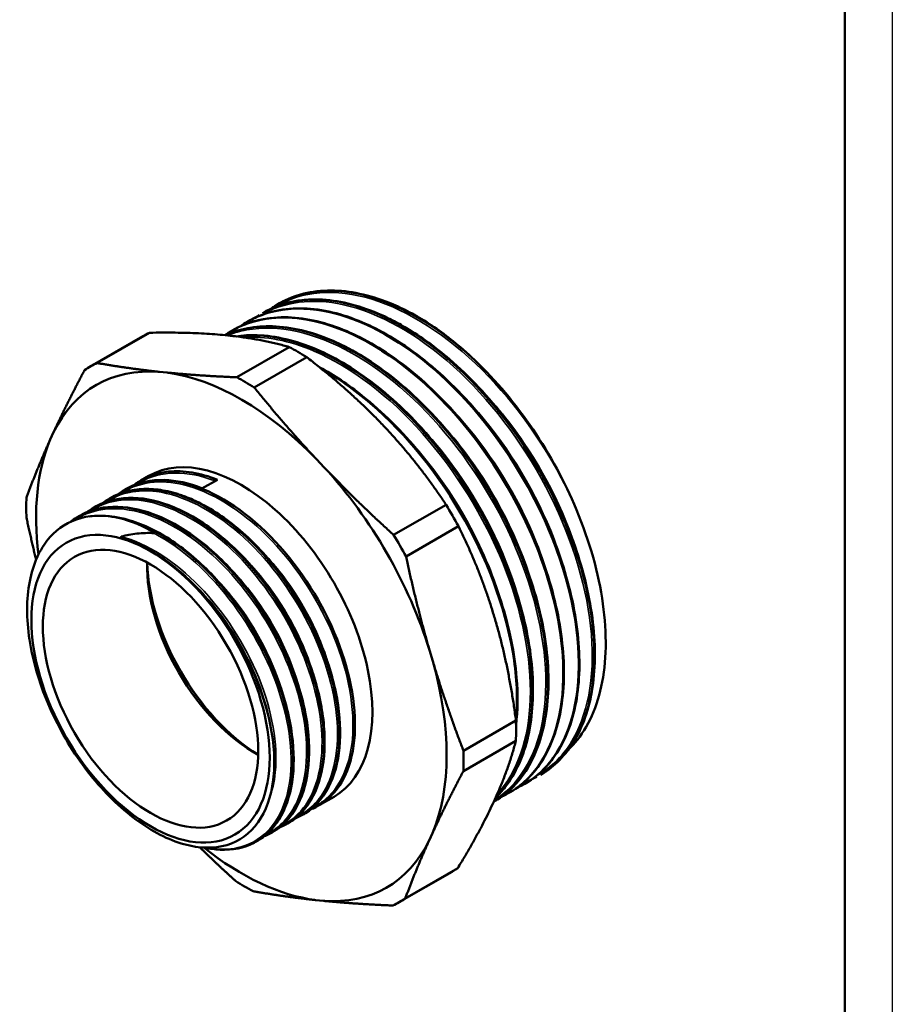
# Model space of a CAD drawing. Header units: millimetres. Extents: x 0 to 698, y -69 to 297.
# Tile 17 of 19: x 118 to 210, y 90 to 193. Entities that reach past the tile are written whole.
import ezdxf

# ---------------------------------------------------------------- set-up
doc = ezdxf.new("R2010")
doc.units = ezdxf.units.MM
for name, color, linetype, lineweight in [('Видимые тонкие (ГОСТ)', 7, 'Continuous', 35), ('Видимый контур (ГОСТ)', 7, 'Continuous', 50), ('Кромка (ГОСТ)', 7, 'Continuous', 50)]:
    doc.layers.add(name, color=color, linetype=linetype, lineweight=lineweight)

# ---------------------------------------------------------------- blocks, each defined once
blk = doc.blocks.new('Рамки ГОСТ_ граница 297x210')
at = {"layer": 'Кромка (ГОСТ)', "lineweight": 25}
blk.add_line((210, 297), (210, 0), dxfattribs=at)
at = {"layer": 'Кромка (ГОСТ)'}
blk.add_line((205, 5), (205, 292), dxfattribs=at)

msp = doc.modelspace()

# ---------------------------------------------------------------- linework, layer by layer
at = {"layer": 'Видимые тонкие (ГОСТ)'}
for points, knots in [([(176.555, 142.556), (174.348, 147.481), (171.185, 152.207), (167.568, 155.967), (163.951, 159.726), (159.894, 162.506), (156.042, 163.854), (152.19, 165.202), (148.557, 165.115), (145.719, 163.6), (145.565, 163.518), (145.413, 163.431), (145.263, 163.341)], [8.4453227, 8.4453227, 8.4453227, 8.4453227, 9.0272101, 9.0272101, 9.0272101, 9.6089447, 9.6089447, 9.6089447, 10.1905292, 10.1905292, 10.1905292, 10.222163, 10.222163, 10.222163, 10.222163]), ([(172.611, 114.001), (174.207, 114.868), (175.537, 116.203), (176.513, 117.949), (178.177, 120.924), (178.807, 125.079), (178.293, 129.743), (177.779, 134.406), (176.124, 139.56), (173.585, 144.374), (171.046, 149.187), (167.633, 153.642), (163.885, 157.02), (160.138, 160.398), (156.069, 162.686), (152.323, 163.514), (149.052, 164.238), (146.037, 163.845), (143.638, 162.401)], [13.3364109, 13.3364109, 13.3364109, 13.3364109, 13.6770238, 13.6770238, 13.6770238, 14.2576277, 14.2576277, 14.2576277, 14.8381017, 14.8381017, 14.8381017, 15.4184481, 15.4184481, 15.4184481, 15.9986695, 15.9986695, 15.9986695, 16.5053483, 16.5053483, 16.5053483, 16.5053483]), ([(168.206, 111.451), (168.305, 111.512), (168.404, 111.576), (168.501, 111.642), (171.062, 113.376), (172.776, 116.491), (173.36, 120.484), (173.944, 124.476), (173.397, 129.33), (171.798, 134.267), (170.199, 139.203), (167.556, 144.203), (164.281, 148.464), (161.007, 152.724), (157.114, 156.23), (153.215, 158.419), (149.317, 160.606), (145.428, 161.469), (142.159, 160.865), (141.462, 160.736), (140.794, 160.541), (140.159, 160.282)], [32.2199605, 32.2199605, 32.2199605, 32.2199605, 32.2418989, 32.2418989, 32.2418989, 32.8213777, 32.8213777, 32.8213777, 33.4006453, 33.4006453, 33.4006453, 33.9797116, 33.9797116, 33.9797116, 34.5585864, 34.5585864, 34.5585864, 35.1372793, 35.1372793, 35.1372793, 35.2606727, 35.2606727, 35.2606727, 35.2606727]), ([(168.495, 112.097), (170.599, 114.367), (171.817, 117.859), (171.952, 122.045), (172.091, 126.348), (171.086, 131.369), (169.089, 136.301), (167.093, 141.229), (164.114, 146.05), (160.619, 149.99), (157.127, 153.928), (153.131, 156.972), (149.261, 158.633), (146.647, 159.754), (144.097, 160.241), (141.791, 160.08)], [38.6573734, 38.6573734, 38.6573734, 38.6573734, 39.2208192, 39.2208192, 39.2208192, 39.7999911, 39.7999911, 39.7999911, 40.3787792, 40.3787792, 40.3787792, 40.9572222, 40.9572222, 40.9572222, 41.3479794, 41.3479794, 41.3479794, 41.3479794]), ([(177.432, 135.627), (176.243, 140.161), (174.077, 144.872), (171.253, 149.035), (169.644, 151.406), (167.826, 153.595), (165.894, 155.499)], [8.1788721, 8.1788721, 8.1788721, 8.1788721, 8.74516506, 8.74516506, 8.74516506, 9.06772597, 9.06772597, 9.06772597, 9.06772597]), ([(175.823, 134.61), (175.457, 136.023), (174.999, 137.454), (174.452, 138.881), (172.63, 143.634), (169.827, 148.327), (166.497, 152.184), (165.793, 152.999), (165.067, 153.775), (164.323, 154.509)], [14.45872635, 14.45872635, 14.45872635, 14.45872635, 14.63540619, 14.63540619, 14.63540619, 15.22366169, 15.22366169, 15.22366169, 15.34792858, 15.34792858, 15.34792858, 15.34792858]), ([(174.196, 133.67), (173.451, 136.531), (172.329, 139.466), (170.882, 142.29), (168.732, 146.488), (165.874, 150.425), (162.696, 153.574)], [20.74189714, 20.74189714, 20.74189714, 20.74189714, 21.09952935, 21.09952935, 21.09952935, 21.63117329, 21.63117329, 21.63117329, 21.63117329]), ([(172.574, 132.73), (171.408, 137.214), (169.285, 141.877), (166.511, 146.014), (164.883, 148.442), (163.034, 150.684), (161.066, 152.631)], [27.02507163, 27.02507163, 27.02507163, 27.02507163, 27.58547963, 27.58547963, 27.58547963, 27.91442265, 27.91442265, 27.91442265, 27.91442265]), ([(170.93, 131.847), (170.604, 133.102), (170.204, 134.371), (169.734, 135.638), (167.973, 140.382), (165.228, 145.092), (161.938, 148.992), (161.118, 149.964), (160.265, 150.885), (159.388, 151.747)], [33.3105353, 33.3105353, 33.3105353, 33.3105353, 33.46738857, 33.46738857, 33.46738857, 34.05427889, 34.05427889, 34.05427889, 34.20057396, 34.20057396, 34.20057396, 34.20057396]), ([(169.302, 130.907), (168.58, 133.667), (167.507, 136.493), (166.131, 139.222), (163.954, 143.537), (161.026, 147.591), (157.762, 150.811)], [39.59372061, 39.59372061, 39.59372061, 39.59372061, 39.93849639, 39.93849639, 39.93849639, 40.48375927, 40.48375927, 40.48375927, 40.48375927]), ([(130.635, 144.665), (130.74, 144.734), (130.847, 144.801), (130.956, 144.864), (133.081, 146.099), (135.89, 146.139), (138.846, 144.984)], [33.73752999, 33.73752999, 33.73752999, 33.73752999, 33.77040316, 33.77040316, 33.77040316, 34.41294341, 34.41294341, 34.41294341, 34.41294341]), ([(129.01, 143.725), (130.781, 144.883), (133.066, 145.187), (135.548, 144.579), (138.404, 143.878), (141.505, 141.971), (144.268, 139.228), (147.03, 136.487), (149.439, 132.926), (151.049, 129.23), (152.675, 125.496), (153.475, 121.645), (153.303, 118.432), (153.133, 115.237), (152.004, 112.691), (150.144, 111.289), (149.825, 111.049), (149.485, 110.842), (149.126, 110.67)], [27.4543447, 27.4543447, 27.4543447, 27.4543447, 28.0072577, 28.0072577, 28.0072577, 28.6438152, 28.6438152, 28.6438152, 29.2798885, 29.2798885, 29.2798885, 29.9225185, 29.9225185, 29.9225185, 30.5615725, 30.5615725, 30.5615725, 30.6712507, 30.6712507, 30.6712507, 30.6712507]), ([(127.385, 142.783), (128.856, 143.744), (130.675, 144.127), (132.673, 143.873), (135.445, 143.521), (138.547, 141.944), (141.397, 139.45), (144.246, 136.957), (146.828, 133.561), (148.661, 129.916), (150.493, 126.272), (151.567, 122.399), (151.688, 119.042), (151.81, 115.686), (150.979, 112.863), (149.365, 111.118), (148.825, 110.534), (148.197, 110.071), (147.5, 109.735)], [21.1711594, 21.1711594, 21.1711594, 21.1711594, 21.6300619, 21.6300619, 21.6300619, 22.2666049, 22.2666049, 22.2666049, 22.9029, 22.9029, 22.9029, 23.5389603, 23.5389603, 23.5389603, 24.1747986, 24.1747986, 24.1747986, 24.3877899, 24.3877899, 24.3877899, 24.3877899]), ([(125.76, 141.841), (126.913, 142.598), (128.279, 143.002), (129.782, 143.012), (132.453, 143.03), (135.545, 141.803), (138.472, 139.573), (141.398, 137.345), (144.143, 134.129), (146.19, 130.549), (148.236, 126.972), (149.573, 123.052), (149.956, 119.549), (150.338, 116.049), (149.765, 112.984), (148.357, 110.951), (147.696, 109.997), (146.853, 109.272), (145.873, 108.798)], [14.8879741, 14.8879741, 14.8879741, 14.8879741, 15.2481184, 15.2481184, 15.2481184, 15.8878633, 15.8878633, 15.8878633, 16.5272278, 16.5272278, 16.5272278, 17.1662254, 17.1662254, 17.1662254, 17.8048696, 17.8048696, 17.8048696, 18.1046046, 18.1046046, 18.1046046, 18.1046046]), ([(124.085, 140.87), (124.894, 141.415), (125.811, 141.784), (126.811, 141.956), (129.311, 142.388), (132.319, 141.593), (135.272, 139.729), (138.225, 137.867), (141.106, 134.946), (143.377, 131.532), (145.648, 128.118), (147.296, 124.229), (148.019, 120.612), (148.741, 116.997), (148.533, 113.674), (147.447, 111.283), (146.726, 109.697), (145.621, 108.528), (144.245, 107.856)], [8.5996356, 8.5996356, 8.5996356, 8.5996356, 8.8543838, 8.8543838, 8.8543838, 9.4909238, 9.4909238, 9.4909238, 10.1273383, 10.1273383, 10.1273383, 10.7636306, 10.7636306, 10.7636306, 11.3998039, 11.3998039, 11.3998039, 11.8216448, 11.8216448, 11.8216448, 11.8216448]), ([(128.967, 139.136), (131.679, 138.423), (134.613, 136.549), (137.195, 133.892), (139.778, 131.236), (141.994, 127.814), (143.415, 124.313), (144.836, 120.813), (145.454, 117.255), (145.157, 114.353), (145.054, 113.339), (144.839, 112.408), (144.523, 111.578)], [2.889985, 2.889985, 2.889985, 2.889985, 3.540654, 3.540654, 3.540654, 4.1911606, 4.1911606, 4.1911606, 4.8415084, 4.8415084, 4.8415084, 5.0686243, 5.0686243, 5.0686243, 5.0686243]), ([(132.414, 139.506), (135.378, 137.933), (138.356, 135.245), (140.787, 131.965), (143.218, 128.685), (145.089, 124.831), (146.052, 121.146), (147.016, 117.463), (147.067, 113.969), (146.207, 111.341), (145.347, 108.713), (143.582, 106.964), (141.259, 106.436), (140.231, 106.202), (139.097, 106.207), (137.905, 106.441)], [3.1193428, 3.1193428, 3.1193428, 3.1193428, 3.7571584, 3.7571584, 3.7571584, 4.3948191, 4.3948191, 4.3948191, 5.0323282, 5.0323282, 5.0323282, 5.6696891, 5.6696891, 5.6696891, 5.9516812, 5.9516812, 5.9516812, 5.9516812]), ([(143.26, 138.084), (144.57, 136.798), (145.803, 135.321), (146.89, 133.72), (148.815, 130.888), (150.276, 127.683), (151.063, 124.618)], [28.63684131, 28.63684131, 28.63684131, 28.63684131, 28.96223693, 28.96223693, 28.96223693, 29.53797349, 29.53797349, 29.53797349, 29.53797349]), ([(133.194, 136.946), (135.968, 135.127), (138.651, 132.304), (140.719, 129.047), (142.787, 125.79), (144.228, 122.12), (144.767, 118.774), (144.848, 118.271), (144.908, 117.775), (144.948, 117.289)], [3.2314907, 3.2314907, 3.2314907, 3.2314907, 3.8831405, 3.8831405, 3.8831405, 4.5346294, 4.5346294, 4.5346294, 4.6326462, 4.6326462, 4.6326462, 4.6326462]), ([(141.609, 137.174), (141.967, 136.826), (142.318, 136.463), (142.662, 136.086), (145.182, 133.325), (147.297, 129.847), (148.598, 126.349), (148.928, 125.464), (149.205, 124.578), (149.428, 123.704)], [22.35148055, 22.35148055, 22.35148055, 22.35148055, 22.44006572, 22.44006572, 22.44006572, 23.08905953, 23.08905953, 23.08905953, 23.25329089, 23.25329089, 23.25329089, 23.25329089]), ([(139.982, 136.235), (142.066, 134.19), (143.95, 131.65), (145.388, 128.933), (146.455, 126.917), (147.273, 124.81), (147.799, 122.765)], [16.06829524, 16.06829524, 16.06829524, 16.06829524, 16.58601311, 16.58601311, 16.58601311, 16.97010558, 16.97010558, 16.97010558, 16.97010558]), ([(138.38, 135.269), (139.394, 134.275), (140.362, 133.166), (141.251, 131.972), (143.543, 128.893), (145.299, 125.263), (146.183, 121.807), (146.183, 121.805), (146.184, 121.803), (146.184, 121.801)], [9.787116, 9.787116, 9.787116, 9.787116, 10.03899008, 10.03899008, 10.03899008, 10.68806469, 10.68806469, 10.68806469, 10.68845451, 10.68845451, 10.68845451, 10.68845451])]:
    msp.add_open_spline(points, degree=3, knots=knots, dxfattribs=at)
at = {"layer": 'Видимый контур (ГОСТ)'}
for p, q in [((145.512, 163.621), (145.506, 163.618)), ((143.885, 162.683), (143.88, 162.679)), ((142.259, 161.744), (142.253, 161.74)), ((126.424, 157.388), (131.936, 160.571)), ((140.633, 160.805), (140.627, 160.801)), ((125.72, 157.016), (131.232, 160.198)), ((141.105, 155.887), (146.617, 159.069)), ((142.945, 154.819), (148.457, 158.002)), ((133.802, 156.377), (132.972, 156.462)), ((121.86, 150.107), (121.515, 149.351)), ((150.307, 146.406), (149.479, 147.283)), ((131.855, 145.518), (131.045, 145.05)), ((139.075, 145.117), (137.454, 144.181)), ((129.424, 144.114), (129.418, 144.111)), ((127.798, 143.175), (127.792, 143.172)), ((126.171, 142.236), (126.166, 142.233)), ((157.597, 139.305), (163.109, 142.488)), ((124.545, 141.297), (124.539, 141.294)), ((158.895, 137.05), (164.407, 140.232)), ((161.708, 126.035), (161.367, 127.19)), ((164.935, 116.611), (170.447, 119.793)), ((164.931, 114.488), (170.443, 117.671)), ((173.024, 114.092), (173.018, 114.088)), ((171.397, 113.153), (171.392, 113.149)), ((169.771, 112.214), (169.765, 112.21)), ((151.33, 111.786), (149.707, 110.849)), ((168.145, 111.275), (168.139, 111.271)), ((148.086, 109.913), (148.08, 109.91)), ((146.46, 108.974), (146.454, 108.971)), ((144.833, 108.035), (144.828, 108.032)), ((161.326, 107.196), (161.671, 107.953)), ((143.207, 107.096), (143.201, 107.093)), ((158.22, 100.724), (163.732, 103.907)), ((158.821, 101.098), (164.333, 104.28)), ((149.384, 100.927), (150.214, 100.842))]:
    msp.add_line(p, q, dxfattribs=at)
for centre, major_axis, start_param, end_param in [((147.482, 132.052), (-16.25, 28.146), 6.2407592, 6.2831853), ((147.482, 132.052), (-16.25, 28.146), 5.4553611, 5.5354639), ((159.948, 139.249), (-14.162, 24.53), 5.204533, 5.2264411), ((141.97, 128.87), (-16.25, 28.146), 6.2407592, 6.320862), ((141.593, 128.652), (-15.253, 26.419), 5.9089105, 6.6527107), ((141.593, 128.652), (-15.253, 26.419), 5.1235124, 5.8673126), ((141.97, 128.87), (16.25, -28.146), 2.3137684, 2.3938712), ((141.593, 128.652), (15.253, -26.419), 3.552716, 4.0773468), ((141.593, 128.652), (9.737, -16.866), 0, 3.1415927), ((141.593, 128.652), (-15.253, 26.419), 4.3381142, 5.0819144), ((141.97, 128.87), (-16.25, 28.146), 0.7429721, 0.8230749), ((147.482, 132.052), (-16.25, 28.146), 4.6699629, 4.7500657), ((132.766, 123.556), (9.737, -16.866), 2.6968447, 2.7187529), ((141.97, 128.87), (16.25, -28.146), 1.5283702, 1.6084731), ((143.007, 129.468), (8, -13.856), 3.8962097, 5.5285683), ((143.714, 129.877), (8.5, -14.722), 3.9568529, 5.4679251), ((141.593, 128.652), (-15.253, 26.419), 3.552716, 4.2965162), ((147.482, 132.052), (-16.25, 28.146), 3.8845647, 3.9646675), ((141.97, 128.87), (16.25, -28.146), 0.7429721, 0.8230749), ((141.593, 128.652), (15.253, -26.419), 5.9089105, 6.6527107), ((141.593, 128.652), (15.253, -26.419), 5.313744, 5.8673126), ((147.482, 132.052), (16.25, -28.146), 0, 0.0376767), ((141.97, 128.87), (-16.25, 28.146), 2.3137684, 2.3938712), ((141.97, 128.87), (16.25, -28.146), 6.2407592, 6.320862)]:
    msp.add_ellipse(centre, major_axis=major_axis, ratio=0.5773503, start_param=start_param, end_param=end_param, dxfattribs=at)
for major_axis in [(-8.857, 15.341), (-8, 13.856)]:
    msp.add_ellipse((132.047, 123.141), major_axis=major_axis, ratio=0.5773503, dxfattribs=at)
for points, knots in [([(145.106, 163.365), (146.419, 164.21), (147.921, 164.74), (149.561, 164.921), (152.941, 165.295), (156.897, 164.188), (160.808, 161.781), (162.477, 160.754), (164.137, 159.497), (165.738, 158.046)], [-10.2385973, -10.2385973, -10.2385973, -10.2385973, -9.9575368, -9.9575368, -9.9575368, -9.3786142, -9.3786142, -9.3786142, -9.1315238, -9.1315238, -9.1315238, -9.1315238]), ([(165.316, 158.431), (161.548, 161.743), (157.48, 163.952), (153.751, 164.702), (150.663, 165.323), (147.817, 164.942), (145.513, 163.619)], [2.8702466, 2.8702466, 2.8702466, 2.8702466, 3.4482915, 3.4482915, 3.4482915, 3.9269908, 3.9269908, 3.9269908, 3.9269908]), ([(145.927, 163.848), (147.53, 164.673), (149.395, 165.067), (153.331, 164.946), (155.447, 164.441), (158.229, 163.254), (158.889, 162.936), (159.549, 162.581)], [0, 0, 0, 0, 0.9057286, 0.9057286, 1.7991159, 1.7991159, 2.0746735, 2.0746735, 2.0746735, 2.0746735]), ([(173.021, 114.096), (175.091, 115.3), (176.69, 117.319), (177.642, 119.98), (178.899, 123.495), (179.022, 128.115), (177.982, 133.068), (176.958, 137.944), (174.812, 143.124), (171.881, 147.768), (168.954, 152.407), (165.255, 156.494), (161.371, 159.367), (157.487, 162.24), (153.433, 163.889), (149.851, 164.045), (147.64, 164.142), (145.615, 163.669), (143.889, 162.676)], [7.0685835, 7.0685835, 7.0685835, 7.0685835, 7.5161838, 7.5161838, 7.5161838, 8.1073091, 8.1073091, 8.1073091, 8.6891982, 8.6891982, 8.6891982, 9.2704215, 9.2704215, 9.2704215, 9.8514935, 9.8514935, 9.8514935, 10.2101761, 10.2101761, 10.2101761, 10.2101761]), ([(144.301, 162.909), (145.903, 163.734), (147.768, 164.129), (151.704, 164.007), (153.821, 163.502), (156.279, 162.454), (156.612, 162.302), (157.113, 162.06), (157.28, 161.977), (157.949, 161.634), (158.452, 161.356), (160.468, 160.154), (161.984, 159.054), (165.56, 155.986), (167.606, 153.807), (171.243, 149.071), (172.884, 146.459), (175.586, 141.116), (176.68, 138.319), (178.197, 132.89), (178.637, 130.191), (178.818, 125.224), (178.561, 122.894), (177.383, 118.893), (176.447, 117.171), (174.679, 115.266), (174.065, 114.749), (173.399, 114.321)], [0, 0, 0, 0, 0.9057286, 0.9057286, 1.7991159, 1.7991159, 1.9386869, 1.9386869, 2.0085719, 2.0085719, 2.2183545, 2.2183545, 2.8512208, 2.8512208, 3.7633311, 3.7633311, 4.6660345, 4.6660345, 5.5685061, 5.5685061, 6.4712528, 6.4712528, 7.3750157, 7.3750157, 8.2792521, 8.2792521, 8.6912116, 8.6912116, 8.6912116, 8.6912116]), ([(140.223, 160.554), (142.75, 162.176), (145.995, 162.592), (149.516, 161.738), (153.469, 160.778), (157.755, 158.217), (161.635, 154.507), (165.394, 150.912), (168.757, 146.255), (171.182, 141.305), (173.578, 136.411), (175.049, 131.25), (175.364, 126.656), (175.679, 122.065), (174.839, 118.057), (172.988, 115.281), (172.031, 113.846), (170.805, 112.743), (169.375, 112.007)], [-29.0881533, -29.0881533, -29.0881533, -29.0881533, -28.5476221, -28.5476221, -28.5476221, -27.940869, -27.940869, -27.940869, -27.3530769, -27.3530769, -27.3530769, -26.7719101, -26.7719101, -26.7719101, -26.1910416, -26.1910416, -26.1910416, -25.8907383, -25.8907383, -25.8907383, -25.8907383]), ([(169.77, 112.215), (170.114, 112.412), (170.444, 112.632), (170.761, 112.875), (173.233, 114.769), (174.832, 118.028), (175.293, 122.127), (175.753, 126.225), (175.075, 131.148), (173.358, 136.106), (171.642, 141.063), (168.893, 146.037), (165.543, 150.231), (162.192, 154.423), (158.253, 157.82), (154.343, 159.876), (150.433, 161.931), (146.568, 162.638), (143.355, 161.878), (142.384, 161.649), (141.474, 161.286), (140.636, 160.8)], [19.6349541, 19.6349541, 19.6349541, 19.6349541, 19.7089964, 19.7089964, 19.7089964, 20.2877723, 20.2877723, 20.2877723, 20.8664441, 20.8664441, 20.8664441, 21.4450142, 21.4450142, 21.4450142, 22.0234851, 22.0234851, 22.0234851, 22.6018591, 22.6018591, 22.6018591, 22.7765467, 22.7765467, 22.7765467, 22.7765467]), ([(141.851, 161.492), (142.286, 161.774), (142.743, 162.02), (143.22, 162.229), (146.176, 163.526), (149.884, 163.384), (153.762, 161.832), (157.637, 160.28), (161.668, 157.325), (165.219, 153.442), (168.768, 149.561), (171.824, 144.767), (173.909, 139.829), (175.992, 134.893), (177.097, 129.831), (177.055, 125.455), (177.013, 121.081), (175.825, 117.407), (173.689, 115.024), (172.91, 114.156), (172.007, 113.46), (171.002, 112.945)], [-22.804968, -22.804968, -22.804968, -22.804968, -22.7115318, -22.7115318, -22.7115318, -22.1324708, -22.1324708, -22.1324708, -21.5536284, -21.5536284, -21.5536284, -20.9749949, -20.9749949, -20.9749949, -20.3965605, -20.3965605, -20.3965605, -19.8183156, -19.8183156, -19.8183156, -19.607553, -19.607553, -19.607553, -19.607553]), ([(171.397, 113.153), (174.006, 114.662), (175.845, 117.494), (176.625, 121.223), (177.429, 125.062), (177.105, 129.837), (175.7, 134.779), (174.294, 139.72), (171.811, 144.808), (168.641, 149.226), (165.471, 153.643), (161.625, 157.373), (157.71, 159.814), (153.796, 162.255), (149.828, 163.399), (146.432, 163.059), (144.912, 162.907), (143.509, 162.457), (142.263, 161.737)], [13.3517688, 13.3517688, 13.3517688, 13.3517688, 13.9149719, 13.9149719, 13.9149719, 14.4949239, 14.4949239, 14.4949239, 15.0747472, 15.0747472, 15.0747472, 15.6544443, 15.6544443, 15.6544443, 16.2340176, 16.2340176, 16.2340176, 16.4933614, 16.4933614, 16.4933614, 16.4933614]), ([(142.675, 161.97), (144.277, 162.795), (146.142, 163.19), (150.078, 163.068), (152.194, 162.563), (154.657, 161.513), (154.995, 161.359), (156.35, 160.703), (157.374, 160.119), (160.575, 158.019), (162.756, 156.17), (166.751, 151.962), (168.619, 149.559), (171.848, 144.484), (173.249, 141.75), (175.421, 136.297), (176.218, 133.511), (177.119, 128.232), (177.233, 125.675), (176.771, 121.102), (176.188, 119.031), (174.415, 115.66), (173.211, 114.307), (171.773, 113.382)], [0, 0, 0, 0, 0.9057286, 0.9057286, 1.7991159, 1.7991159, 1.940601, 1.940601, 2.3661219, 2.3661219, 3.2828989, 3.2828989, 4.1859987, 4.1859987, 5.0886575, 5.0886575, 5.9911498, 5.9911498, 6.8943051, 6.8943051, 7.7985645, 7.7985645, 8.6887484, 8.6887484, 8.6887484, 8.6887484]), ([(165.316, 158.431), (164.025, 159.591), (162.699, 160.619), (160.584, 162.005), (159.947, 162.367), (159.549, 162.581)], [-0.51343304, -0.51343304, -0.51343304, -0.51343304, -0.23995456, -0.23995456, -0.07657735, -0.07657735, -0.07657735, -0.07657735]), ([(168.142, 111.279), (168.848, 111.684), (169.499, 112.183), (170.087, 112.774), (172.416, 115.113), (173.734, 118.879), (173.806, 123.42), (173.876, 127.818), (172.778, 132.924), (170.682, 137.905), (168.595, 142.865), (165.527, 147.682), (161.962, 151.578), (158.398, 155.473), (154.352, 158.432), (150.464, 159.977), (146.579, 161.521), (142.866, 161.647), (139.913, 160.328), (139.902, 160.323), (139.89, 160.318), (139.879, 160.313)], [25.9181394, 25.9181394, 25.9181394, 25.9181394, 26.0702052, 26.0702052, 26.0702052, 26.6726428, 26.6726428, 26.6726428, 27.2562542, 27.2562542, 27.2562542, 27.8373536, 27.8373536, 27.8373536, 28.418157, 28.418157, 28.418157, 28.9986744, 28.9986744, 28.9986744, 29.000875, 29.000875, 29.000875, 29.000875]), ([(141.048, 161.031), (142.651, 161.856), (144.516, 162.251), (148.451, 162.129), (150.568, 161.624), (153.036, 160.572), (153.378, 160.416), (154.751, 159.75), (155.79, 159.156), (159.003, 157.037), (161.183, 155.183), (165.172, 150.965), (167.037, 148.558), (170.258, 143.478), (171.655, 140.742), (173.817, 135.289), (174.609, 132.503), (175.498, 127.228), (175.606, 124.674), (175.133, 120.11), (174.544, 118.044), (172.768, 114.698), (171.572, 113.36), (170.147, 112.443)], [0, 0, 0, 0, 0.9057286, 0.9057286, 1.7991159, 1.7991159, 1.9425152, 1.9425152, 2.3738229, 2.3738229, 3.2904996, 3.2904996, 4.1935935, 4.1935935, 5.0962475, 5.0962475, 5.998742, 5.998742, 6.901906, 6.901906, 7.8061719, 7.8061719, 8.6888276, 8.6888276, 8.6888276, 8.6888276]), ([(139.879, 160.313), (141.375, 160.987), (143.075, 161.306), (146.825, 161.19), (148.942, 160.685), (151.414, 159.631), (151.761, 159.473), (153.153, 158.796), (154.205, 158.192), (157.431, 156.055), (159.609, 154.195), (163.594, 149.969), (165.455, 147.558), (168.669, 142.472), (170.061, 139.735), (172.213, 134.28), (172.999, 131.495), (173.877, 126.225), (173.98, 123.673), (173.495, 119.117), (172.901, 117.056), (171.121, 113.736), (169.934, 112.414), (168.52, 111.504)], [0.084923, 0.084923, 0.084923, 0.084923, 0.9057286, 0.9057286, 1.7991159, 1.7991159, 1.9444295, 1.9444295, 2.3815252, 2.3815252, 3.2981003, 3.2981003, 4.2011883, 4.2011883, 5.1038376, 5.1038376, 6.0063345, 6.0063345, 6.9095072, 6.9095072, 7.8137793, 7.8137793, 8.6889048, 8.6889048, 8.6889048, 8.6889048]), ([(141.041, 160.185), (141.754, 160.292), (142.491, 160.335), (145.199, 160.251), (147.315, 159.746), (151.59, 157.923), (153.803, 156.572), (158.036, 153.204), (160.108, 151.143), (163.853, 146.585), (165.573, 144.031), (168.453, 138.757), (169.65, 135.971), (171.383, 130.518), (171.94, 127.782), (172.353, 122.699), (172.214, 120.289), (171.264, 116.091), (170.439, 114.25), (169.011, 112.406), (168.673, 112.03), (168.313, 111.686)], [0.5611295, 0.5611295, 0.5611295, 0.5611295, 0.9057286, 0.9057286, 1.7991159, 1.7991159, 2.7019433, 2.7019433, 3.6061438, 3.6061438, 4.5092934, 4.5092934, 5.4117883, 5.4117883, 6.3144288, 6.3144288, 7.2179879, 7.2179879, 8.1223553, 8.1223553, 8.3766544, 8.3766544, 8.3766544, 8.3766544]), ([(168.313, 111.695), (168.846, 112.206), (169.331, 112.788), (169.761, 113.437), (171.599, 116.212), (172.431, 120.207), (172.117, 124.783), (171.803, 129.356), (170.344, 134.492), (167.966, 139.366), (165.588, 144.239), (162.3, 148.833), (158.617, 152.411), (154.935, 155.989), (150.871, 158.539), (147.065, 159.65), (144.949, 160.268), (142.918, 160.44), (141.065, 160.175)], [32.3409485, 32.3409485, 32.3409485, 32.3409485, 32.4763343, 32.4763343, 32.4763343, 33.0551293, 33.0551293, 33.0551293, 33.6337175, 33.6337175, 33.6337175, 34.2121088, 34.2121088, 34.2121088, 34.7903129, 34.7903129, 34.7903129, 35.1117207, 35.1117207, 35.1117207, 35.1117207]), ([(141.073, 160.178), (141.709, 160.27), (142.368, 160.31), (143.044, 160.296), (146.593, 160.22), (150.631, 158.656), (154.517, 155.858), (158.403, 153.06), (162.124, 149.04), (165.092, 144.445), (168.059, 139.851), (170.263, 134.7), (171.36, 129.821), (172.456, 124.943), (172.44, 120.355), (171.324, 116.796), (170.671, 114.714), (169.643, 112.989), (168.312, 111.702)], [-41.3940453, -41.3940453, -41.3940453, -41.3940453, -41.2835009, -41.2835009, -41.2835009, -40.7033859, -40.7033859, -40.7033859, -40.1234028, -40.1234028, -40.1234028, -39.5435489, -39.5435489, -39.5435489, -38.9638219, -38.9638219, -38.9638219, -38.6247624, -38.6247624, -38.6247624, -38.6247624]), ([(176.555, 142.556), (175.3, 145.45), (173.727, 148.271), (170.049, 153.564), (167.958, 155.99), (165.738, 158.046)], [-1.9448631, -1.9448631, -1.9448631, -1.9448631, -0.9839878, -0.9839878, 0, 0, 0, 0]), ([(149.829, 156.925), (151.328, 156.114), (152.833, 155.111), (156.41, 152.265), (158.482, 150.204), (162.227, 145.646), (163.947, 143.092), (166.827, 137.818), (168.024, 135.032), (169.756, 129.579), (170.313, 126.843), (170.662, 122.553), (170.641, 120.866), (170.459, 119.301)], [2.0792164, 2.0792164, 2.0792164, 2.0792164, 2.7019433, 2.7019433, 3.6061438, 3.6061438, 4.5092934, 4.5092934, 5.4117883, 5.4117883, 6.3144288, 6.3144288, 6.9361993, 6.9361993, 6.9361993, 6.9361993]), ([(170.445, 119.674), (170.636, 121.67), (170.573, 123.847), (170.247, 126.127), (169.571, 130.86), (167.764, 136.023), (165.106, 140.789), (162.45, 145.551), (158.954, 149.9), (155.166, 153.137), (153.504, 154.558), (151.788, 155.762), (150.073, 156.721)], [39.1541645, 39.1541645, 39.1541645, 39.1541645, 39.4328753, 39.4328753, 39.4328753, 40.0113054, 40.0113054, 40.0113054, 40.5893667, 40.5893667, 40.5893667, 40.8430047, 40.8430047, 40.8430047, 40.8430047]), ([(130.767, 144.871), (131.701, 145.473), (132.773, 145.848), (133.945, 145.967), (135.522, 146.128), (137.274, 145.837), (139.075, 145.117)], [33.74346802, 33.74346802, 33.74346802, 33.74346802, 34.03232882, 34.03232882, 34.03232882, 34.4209282, 34.4209282, 34.4209282, 34.4209282]), ([(129.14, 143.933), (129.808, 144.366), (130.546, 144.681), (131.343, 144.867), (133.795, 145.438), (136.787, 144.784), (139.76, 143.034), (142.73, 141.287), (145.665, 138.456), (148.017, 135.086), (150.367, 131.718), (152.123, 127.831), (152.96, 124.169), (153.803, 120.484), (153.712, 117.047), (152.715, 114.526), (152.019, 112.767), (150.886, 111.46), (149.442, 110.711)], [27.4602827, 27.4602827, 27.4602827, 27.4602827, 27.6670144, 27.6670144, 27.6670144, 28.3028965, 28.3028965, 28.3028965, 28.9382682, 28.9382682, 28.9382682, 29.573181, 29.573181, 29.573181, 30.2120988, 30.2120988, 30.2120988, 30.6576977, 30.6576977, 30.6576977, 30.6576977]), ([(137.454, 144.181), (134.509, 145.359), (131.702, 145.364), (129.558, 144.189), (129.513, 144.165), (129.468, 144.14), (129.424, 144.114)], [-34.4209282, -34.4209282, -34.4209282, -34.4209282, -33.78538443, -33.78538443, -33.78538443, -33.77212103, -33.77212103, -33.77212103, -33.77212103]), ([(129.715, 144.273), (130.825, 144.844), (132.116, 145.122), (134.756, 145.056), (136.125, 144.756), (137.504, 144.21)], [0, 0, 0, 0, 0.6192467, 0.6192467, 1.1954445, 1.1954445, 1.1954445, 1.1954445]), ([(127.511, 142.998), (127.823, 143.2), (128.152, 143.377), (128.494, 143.525), (130.748, 144.503), (133.626, 144.281), (136.589, 142.908), (139.551, 141.535), (142.584, 139.021), (145.119, 135.848), (147.654, 132.677), (149.68, 128.866), (150.821, 125.146), (151.961, 121.427), (152.212, 117.819), (151.537, 115.014), (150.941, 112.544), (149.629, 110.71), (147.818, 109.769)], [21.1770974, 21.1770974, 21.1770974, 21.1770974, 21.2738015, 21.2738015, 21.2738015, 21.9095336, 21.9095336, 21.9095336, 22.5450115, 22.5450115, 22.5450115, 23.1802479, 23.1802479, 23.1802479, 23.8152558, 23.8152558, 23.8152558, 24.3745124, 24.3745124, 24.3745124, 24.3745124]), ([(148.086, 109.913), (148.153, 109.951), (148.218, 109.991), (148.283, 110.032), (150.245, 111.265), (151.513, 113.656), (151.834, 116.744), (152.165, 119.922), (151.49, 123.823), (149.933, 127.656), (148.409, 131.407), (146.05, 135.072), (143.299, 137.938), (140.551, 140.804), (137.426, 142.856), (134.516, 143.694), (131.994, 144.421), (129.646, 144.233), (127.799, 143.174)], [-30.6305284, -30.6305284, -30.6305284, -30.6305284, -30.6094612, -30.6094612, -30.6094612, -29.9746132, -29.9746132, -29.9746132, -29.3211009, -29.3211009, -29.3211009, -28.6816401, -28.6816401, -28.6816401, -28.0425818, -28.0425818, -28.0425818, -27.4889357, -27.4889357, -27.4889357, -27.4889357]), ([(128.088, 143.334), (129.199, 143.905), (130.49, 144.183), (132.503, 144.133), (133.172, 144.049), (134.198, 143.822), (134.548, 143.728), (135.077, 143.563), (135.254, 143.503), (135.521, 143.407), (135.61, 143.374), (135.966, 143.238), (136.235, 143.127), (137.313, 142.644), (138.132, 142.197), (140.453, 140.699), (141.964, 139.438), (144.732, 136.562), (146.029, 134.917), (148.272, 131.44), (149.247, 129.566), (150.763, 125.827), (151.323, 123.915), (151.965, 120.292), (152.054, 118.535), (151.757, 115.391), (151.365, 113.965), (150.157, 111.64), (149.33, 110.705), (148.34, 110.068)], [0, 0, 0, 0, 0.6192467, 0.6192467, 0.9115942, 0.9115942, 1.0604266, 1.0604266, 1.1350698, 1.1350698, 1.1723702, 1.1723702, 1.2843123, 1.2843123, 1.6212564, 1.6212564, 2.2514096, 2.2514096, 2.8727663, 2.8727663, 3.4935065, 3.4935065, 4.1140737, 4.1140737, 4.7352981, 4.7352981, 5.3576455, 5.3576455, 5.9713446, 5.9713446, 5.9713446, 5.9713446]), ([(125.883, 142.061), (125.902, 142.073), (125.92, 142.084), (125.939, 142.096), (128.02, 143.407), (130.795, 143.54), (133.742, 142.473), (136.686, 141.407), (139.786, 139.15), (142.456, 136.142), (145.124, 133.135), (147.348, 129.394), (148.712, 125.644), (150.076, 121.895), (150.573, 118.158), (150.12, 115.154), (149.667, 112.151), (148.266, 109.897), (146.197, 108.831), (146.196, 108.83), (146.194, 108.829), (146.193, 108.828)], [14.8939121, 14.8939121, 14.8939121, 14.8939121, 14.8996142, 14.8996142, 14.8996142, 15.5386119, 15.5386119, 15.5386119, 16.177223, 16.177223, 16.177223, 16.8154609, 16.8154609, 16.8154609, 17.4533391, 17.4533391, 17.4533391, 18.0908711, 18.0908711, 18.0908711, 18.0913271, 18.0913271, 18.0913271, 18.0913271]), ([(146.458, 108.977), (146.874, 109.215), (147.262, 109.502), (147.618, 109.837), (149.34, 111.457), (150.296, 114.187), (150.292, 117.5), (150.288, 120.811), (149.324, 124.686), (147.575, 128.38), (145.826, 132.072), (143.301, 135.563), (140.471, 138.181), (137.642, 140.797), (134.523, 142.527), (131.698, 143.035), (129.63, 143.407), (127.727, 143.122), (126.174, 142.232)], [-24.3473431, -24.3473431, -24.3473431, -24.3473431, -24.2159243, -24.2159243, -24.2159243, -23.5793052, -23.5793052, -23.5793052, -22.9429814, -22.9429814, -22.9429814, -22.3069399, -22.3069399, -22.3069399, -21.6711675, -21.6711675, -21.6711675, -21.2057504, -21.2057504, -21.2057504, -21.2057504]), ([(126.462, 142.395), (127.573, 142.966), (128.863, 143.244), (131.582, 143.176), (133.043, 142.839), (135.998, 141.605), (137.53, 140.685), (140.462, 138.384), (141.899, 136.974), (144.495, 133.851), (145.688, 132.101), (147.689, 128.485), (148.522, 126.575), (149.733, 122.834), (150.125, 120.957), (150.428, 117.468), (150.341, 115.812), (149.703, 112.926), (149.141, 111.659), (147.9, 110.051), (147.34, 109.532), (146.714, 109.129)], [0, 0, 0, 0, 0.6192467, 0.6192467, 1.2310946, 1.2310946, 1.8519068, 1.8519068, 2.4741714, 2.4741714, 3.0954096, 3.0954096, 3.7159862, 3.7159862, 4.3366999, 4.3366999, 4.9583357, 4.9583357, 5.5808033, 5.5808033, 5.9689649, 5.9689649, 5.9689649, 5.9689649]), ([(124.258, 141.12), (126.051, 142.267), (128.358, 142.553), (130.858, 141.921), (133.731, 141.195), (136.844, 139.261), (139.614, 136.493), (142.383, 133.726), (144.796, 130.14), (146.402, 126.424), (148.008, 122.709), (148.801, 118.883), (148.639, 115.682), (148.477, 112.481), (147.363, 109.921), (145.518, 108.495), (145.219, 108.264), (144.901, 108.063), (144.566, 107.892)], [8.6107268, 8.6107268, 8.6107268, 8.6107268, 9.1636848, 9.1636848, 9.1636848, 9.7992086, 9.7992086, 9.7992086, 10.4346089, 10.4346089, 10.4346089, 11.0698889, 11.0698889, 11.0698889, 11.7050519, 11.7050519, 11.7050519, 11.8081418, 11.8081418, 11.8081418, 11.8081418]), ([(144.83, 108.041), (145.5, 108.425), (146.098, 108.933), (146.607, 109.561), (148.141, 111.451), (148.861, 114.408), (148.619, 117.858), (148.376, 121.305), (147.174, 125.226), (145.232, 128.864), (143.292, 132.498), (140.623, 135.831), (137.725, 138.22), (134.83, 140.606), (131.721, 142.037), (128.981, 142.234), (127.333, 142.352), (125.824, 142.024), (124.549, 141.291)], [-18.0641578, -18.0641578, -18.0641578, -18.0641578, -17.852533, -17.852533, -17.852533, -17.2146686, -17.2146686, -17.2146686, -16.5774824, -16.5774824, -16.5774824, -15.9409214, -15.9409214, -15.9409214, -15.3049331, -15.3049331, -15.3049331, -14.9225651, -14.9225651, -14.9225651, -14.9225651]), ([(124.835, 141.456), (125.946, 142.027), (127.237, 142.305), (129.956, 142.237), (131.417, 141.9), (134.372, 140.666), (135.904, 139.746), (138.836, 137.445), (140.272, 136.035), (142.869, 132.912), (144.062, 131.162), (146.063, 127.546), (146.896, 125.636), (148.106, 121.895), (148.499, 120.018), (148.802, 116.529), (148.715, 114.873), (148.076, 111.987), (147.515, 110.72), (146.274, 109.112), (145.713, 108.593), (145.087, 108.19)], [0, 0, 0, 0, 0.6192467, 0.6192467, 1.2310946, 1.2310946, 1.8519068, 1.8519068, 2.4741714, 2.4741714, 3.0954096, 3.0954096, 3.7159862, 3.7159862, 4.3366999, 4.3366999, 4.9583357, 4.9583357, 5.5808033, 5.5808033, 5.9689649, 5.9689649, 5.9689649, 5.9689649]), ([(175.974, 116.759), (176.206, 116.98), (176.429, 117.214), (178.051, 119.094), (179.027, 121.274), (180.011, 126.49), (180.004, 129.48), (178.992, 135.887), (177.992, 139.243), (176.555, 142.556)], [-3.4489108, -3.4489108, -3.4489108, -3.4489108, -3.2834744, -3.2834744, -2.1939471, -2.1939471, -1.0994554, -1.0994554, 0, 0, 0, 0]), ([(120.853, 138.26), (121.62, 139.406), (122.618, 140.252), (125.007, 141.285), (126.391, 141.449), (127.882, 141.243)], [-1.3361247, -1.3361247, -1.3361247, -1.3361247, -0.6760974, -0.6760974, 0, 0, 0, 0]), ([(125.653, 141.266), (126.963, 141.435), (128.411, 141.288), (131.347, 140.402), (132.872, 139.657), (135.845, 137.669), (137.328, 136.397), (140.06, 133.498), (141.343, 131.835), (143.553, 128.334), (144.508, 126.454), (145.981, 122.711), (146.517, 120.803), (147.11, 117.196), (147.174, 115.452), (146.827, 112.343), (146.411, 110.939), (145.189, 108.724), (144.398, 107.854), (143.461, 107.251)], [0, 0, 0, 0, 0.6247246, 0.6247246, 1.2429066, 1.2429066, 1.8652739, 1.8652739, 2.4868445, 2.4868445, 3.1075463, 3.1075463, 3.7281282, 3.7281282, 4.349408, 4.349408, 4.9717956, 4.9717956, 5.5529386, 5.5529386, 5.5529386, 5.5529386]), ([(143.203, 107.103), (144.136, 107.641), (144.93, 108.42), (145.543, 109.418), (146.868, 111.577), (147.336, 114.749), (146.846, 118.317), (146.359, 121.87), (144.923, 125.797), (142.804, 129.343), (140.678, 132.9), (137.875, 136.054), (134.921, 138.192), (132.561, 139.901), (130.115, 140.963), (127.882, 141.243)], [-11.7809725, -11.7809725, -11.7809725, -11.7809725, -11.4856959, -11.4856959, -11.4856959, -10.84678, -10.84678, -10.84678, -10.2105645, -10.2105645, -10.2105645, -9.5722518, -9.5722518, -9.5722518, -9.0622196, -9.0622196, -9.0622196, -9.0622196]), ([(128.165, 141.199), (129.382, 140.993), (130.892, 140.49), (132.272, 139.638), (132.359, 139.579), (132.407, 139.537), (132.416, 139.529), (132.423, 139.52), (132.424, 139.518), (132.425, 139.515), (132.426, 139.514), (132.426, 139.512), (132.426, 139.512), (132.426, 139.511), (132.426, 139.51), (132.425, 139.509), (132.425, 139.509), (132.424, 139.508), (132.424, 139.508), (132.421, 139.506), (132.418, 139.506), (132.414, 139.506)], [-0.29852823, -0.29852823, -0.29852823, -0.29852823, -0.03320275, -0.03320275, -0.00908045, -0.00908045, -0.00457656, -0.00457656, -0.00330989, -0.00330989, -0.00279037, -0.00279037, -0.00249397, -0.00249397, -0.00224694, -0.00224694, -0.00196606, -0.00196606, -0.00152424, -0.00152424, 0, 0, 0, 0]), ([(128.165, 141.199), (130.976, 140.768), (134.1, 139.106), (136.951, 136.538), (139.802, 133.97), (142.364, 130.51), (144.16, 126.825), (145.954, 123.141), (146.973, 119.253), (147.031, 115.908), (147.089, 112.564), (146.187, 109.782), (144.508, 108.1), (144.041, 107.632), (143.514, 107.249), (142.938, 106.955)], [2.8009424, 2.8009424, 2.8009424, 2.8009424, 3.4378796, 3.4378796, 3.4378796, 4.0746607, 4.0746607, 4.0746607, 4.7112891, 4.7112891, 4.7112891, 5.3477679, 5.3477679, 5.3477679, 5.5249565, 5.5249565, 5.5249565, 5.5249565]), ([(128.967, 139.136), (128.965, 139.136), (128.963, 139.135), (128.96, 139.133), (128.959, 139.133), (128.958, 139.131), (128.958, 139.131), (128.957, 139.13), (128.957, 139.129), (128.957, 139.128), (128.957, 139.128), (128.957, 139.126), (128.957, 139.126), (128.958, 139.124), (128.959, 139.122), (128.965, 139.115), (128.976, 139.107), (129.025, 139.079), (129.09, 139.051), (129.344, 138.949), (129.625, 138.845), (130.758, 138.374), (131.867, 137.851), (133.194, 136.946)], [-1.0083514, -1.0083514, -1.0083514, -1.0083514, -0.9964208, -0.9964208, -0.9908309, -0.9908309, -0.9878601, -0.9878601, -0.9855719, -0.9855719, -0.9831062, -0.9831062, -0.9794447, -0.9794447, -0.9725156, -0.9725156, -0.9326651, -0.9326651, -0.8213581, -0.8213581, -0.5656454, -0.5656454, 0, 0, 0, 0]), ([(132.414, 139.506), (131.804, 139.533), (131.204, 139.515), (130.053, 139.39), (129.502, 139.285), (128.967, 139.136)], [-0.4599971, -0.4599971, -0.4599971, -0.4599971, -0.22606267, -0.22606267, 0, 0, 0, 0]), ([(141.182, 128.119), (142.008, 126.724), (142.72, 125.272), (143.884, 122.325), (144.329, 120.843), (145.051, 117.303), (145.157, 115.32), (144.721, 111.784), (144.177, 110.269), (142.505, 107.917), (141.388, 107.107), (138.72, 106.312), (137.192, 106.342), (133.922, 107.251), (132.21, 108.128), (128.829, 110.631), (127.192, 112.237), (124.214, 115.98), (122.903, 118.085), (120.787, 122.525), (120.006, 124.819), (119.09, 129.298), (118.967, 131.439), (119.41, 135.286), (119.976, 136.951), (120.853, 138.26)], [-8.290141, -8.290141, -8.290141, -8.290141, -7.8031807, -7.8031807, -7.3137947, -7.3137947, -6.6047681, -6.6047681, -5.8907723, -5.8907723, -5.1718079, -5.1718079, -4.4478758, -4.4478758, -3.7189766, -3.7189766, -2.9851111, -2.9851111, -2.24628, -2.24628, -1.5024839, -1.5024839, -0.7537237, -0.7537237, 0, 0, 0, 0]), ([(133.194, 136.946), (134.691, 135.926), (136.153, 134.634), (138.874, 131.619), (140.109, 129.929), (141.182, 128.119)], [-1.26917, -1.26917, -1.26917, -1.26917, -0.6314524, -0.6314524, 0, 0, 0, 0]), ([(142.94, 106.95), (141.887, 106.409), (140.657, 106.16), (138.831, 106.246), (138.295, 106.319), (137.749, 106.438)], [0, 0, 0, 0, 0.61709629, 0.61709629, 0.86148145, 0.86148145, 0.86148145, 0.86148145])]:
    msp.add_open_spline(points, degree=3, knots=knots, dxfattribs=at)
for points in [[(144.718, 163.111), (144.844, 163.201), (144.972, 163.288), (145.102, 163.372)], [(141.465, 161.234), (141.591, 161.323), (141.719, 161.41), (141.849, 161.494)], [(143.091, 162.172), (143.218, 162.262), (143.346, 162.349), (143.476, 162.433)], [(139.866, 160.314), (139.984, 160.397), (140.103, 160.477), (140.223, 160.555)], [(128.639, 143.587), (128.8, 143.712), (128.966, 143.829), (129.136, 143.939)], [(130.265, 144.526), (130.426, 144.651), (130.592, 144.768), (130.762, 144.878)], [(127.013, 142.648), (127.174, 142.773), (127.34, 142.89), (127.51, 143)], [(125.386, 141.709), (125.547, 141.834), (125.713, 141.951), (125.883, 142.061)], [(123.687, 140.713), (123.871, 140.859), (124.061, 140.996), (124.257, 141.122)], [(172.632, 113.878), (172.485, 113.802), (172.335, 113.73), (172.184, 113.662)], [(171.005, 112.939), (170.858, 112.863), (170.709, 112.791), (170.558, 112.724)], [(169.379, 112), (169.232, 111.924), (169.083, 111.852), (168.931, 111.785)], [(147.819, 109.767), (147.63, 109.67), (147.436, 109.582), (147.236, 109.504)], [(149.446, 110.706), (149.256, 110.609), (149.061, 110.521), (148.861, 110.442)], [(146.193, 108.828), (146.004, 108.731), (145.809, 108.643), (145.609, 108.565)], [(144.567, 107.889), (144.377, 107.792), (144.182, 107.704), (143.982, 107.626)]]:
    msp.add_open_spline(points, degree=3, dxfattribs=at)
for points, weights in [([(146.617, 159.069), (140.859, 160.734), (131.936, 160.571)], [1.00007951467, 1.06565849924, 1.00007951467]), ([(126.424, 157.388), (129.639, 156.817), (132.972, 156.462)], [1.00003319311, 1.01444980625, 1]), ([(163.109, 142.488), (157.366, 151.159), (148.457, 158.002)], [1.00007951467, 1.06565849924, 1.00007951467]), ([(121.86, 150.107), (123.276, 153.178), (125.12, 156.642)], [1, 1.01444980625, 1.00003319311]), ([(133.802, 156.377), (137.175, 156.046), (141.105, 155.887)], [1, 1.01444980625, 1.00003319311]), ([(142.945, 154.819), (146.153, 150.838), (149.479, 147.283)], [1.00003319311, 1.01444980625, 1]), ([(119.01, 143.252), (120.139, 146.304), (121.515, 149.351)], [1.00003319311, 1.01444980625, 1]), ([(150.307, 146.406), (153.674, 142.874), (157.597, 139.305)], [1, 1.01444980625, 1.00003319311]), ([(120.024, 136.701), (119.495, 138.852), (119.006, 141.129)], [1.00711758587, 1.00632079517, 1.00003319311]), ([(170.447, 119.793), (169.01, 130.926), (164.407, 140.232)], [1.00007951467, 1.06565849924, 1.00007951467]), ([(158.895, 137.05), (160.007, 131.87), (161.367, 127.19)], [1.00003319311, 1.01444980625, 1]), ([(161.708, 126.035), (163.108, 121.378), (164.935, 116.611)], [1, 1.01444980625, 1.00003319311]), ([(164.333, 104.28), (168.971, 111.889), (170.443, 117.671)], [1.00007951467, 1.06565849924, 1.00007951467]), ([(164.931, 114.488), (163.087, 111.024), (161.671, 107.953)], [1.00003319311, 1.01444980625, 1]), ([(161.326, 107.196), (159.95, 104.15), (158.821, 101.098)], [1, 1.01444980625, 1.00003319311]), ([(140.996, 102.92), (139.022, 104.716), (137.214, 106.477)], [1.00003319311, 1.0072348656, 1.00723321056]), ([(149.384, 100.927), (146.051, 101.281), (142.836, 101.853)], [1, 1.01444980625, 1.00003319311]), ([(157.517, 100.352), (153.587, 100.51), (150.214, 100.842)], [1.00003319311, 1.01444980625, 1])]:
    msp.add_rational_spline(points, weights, degree=2, dxfattribs=at)

# ---------------------------------------------------------------- block references
msp.add_blockref('Рамки ГОСТ_ граница 297x210', (0, 0))

doc.saveas('drawing.dxf')
